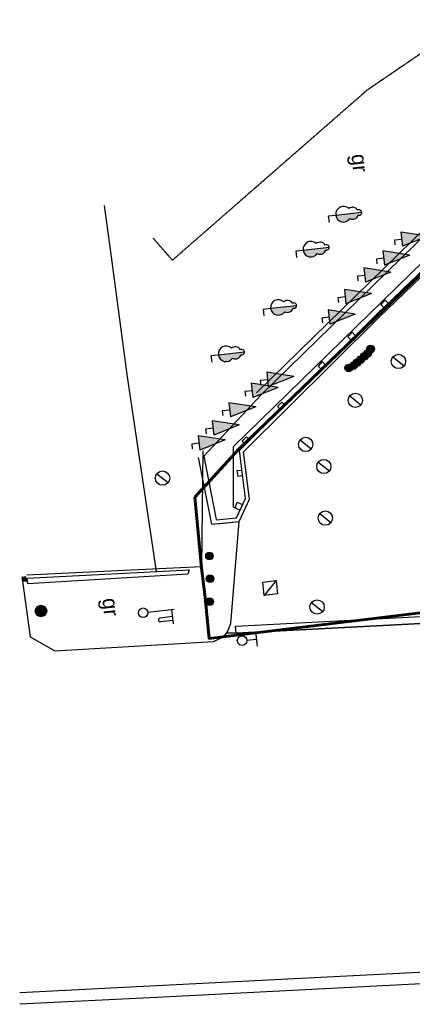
# Model space of a CAD drawing. Header units: feet. Extents: x 1702076 to 1761540, y 4772587 to 4824212.
# Tile 1 of 9: x 1702076 to 1722673, y 4772587 to 4824212. Entities that reach past the tile are written whole.
import ezdxf

# ---------------------------------------------------------------- set-up
doc = ezdxf.new("R2010")
doc.units = ezdxf.units.FT
doc.header["$MEASUREMENT"] = 0
doc.linetypes.add('HIDDEN-2-1', pattern=[3, 2, -1])
for name, color, linetype in [('0001-KOOR', 7, 'Continuous'), ('001-KOOR', 7, 'Continuous'), ('002-BORDUR', 251, 'Continuous'), ('002-SHT', 7, 'HIDDEN-2-1'), ('002-ZB2', 7, 'GEO3'), ('002-ZM', 7, 'FENCE-C-1-4'), ('004-BLANK', 7, 'Continuous'), ('GIDRANT', 7, 'Continuous'), ('kiparis', 7, 'Continuous'), ('Layer1', 7, 'Continuous'), ('s_gidrant', 7, 'Continuous'), ('s_lc', 7, 'Continuous'), ('s_lk', 7, 'Continuous'), ('s_sf', 7, 'Continuous'), ('s_sm', 7, 'Continuous'), ('s_t', 7, 'Continuous'), ('s_tk', 7, 'Continuous')]:
    doc.layers.add(name, color=color, linetype=linetype)
doc.layers.add('001-KR_LINE', color=1, linetype='Continuous', lineweight=60)
doc.layers.add('002-PODPORKA', color=7, linetype='FENCE-1-15', lineweight=30)
doc.styles.add('GR', font='txt', dxfattribs={"height": 0.0008})
doc.linetypes.add('FENCE-1-15', pattern='A,0.75,[130,kai-shp.shx,S=0.5,R=0,X=0,Y=0.5],0.75', length=1.5)
doc.linetypes.add('FENCE-C-1-4', pattern='A,1.5,[133,kai-shp.shx,S=0.5,R=0,X=0,Y=0],-1,1.5', length=4)
doc.linetypes.add('GEO3', pattern='A,2.3,[130,kai-shp.shx,S=0.4,R=0,X=0,Y=0.4],0.4,[130,kai-shp.shx,S=0.4,R=0,X=0,Y=0.4],2.3,-1.5', length=6.5)

# ---------------------------------------------------------------- blocks, each defined once
blk = doc.blocks.new('003_kiparis')
at = {"layer": 'kiparis'}
blk.add_hatch(color=96, dxfattribs=at).paths.add_polyline_path([(-0.0007499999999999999, 0.0007345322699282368), (0.0007500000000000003, 0.0007345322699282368), (0, 0.003499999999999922)])
at = {"layer": 'kiparis', "color": 96, "flags": 128}
for points in [[(0, 0.003499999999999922), (-0.0007499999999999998, 0.0007345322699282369)], [(0, 0.003499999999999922), (0.0007500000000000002, 0.0007345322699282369)], [(-0.0007499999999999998, 0.0007345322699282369), (0.0007500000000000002, 0.0007345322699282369)], [(0.0005324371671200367, -7.830176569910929e-17), (0, -7.830176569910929e-17), (0, 0.0007345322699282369)]]:
    blk.add_lwpolyline(points, dxfattribs=at)
blk = doc.blocks.new('003_three')
at = {"layer": '004-BLANK'}
blk.add_hatch(color=96, dxfattribs=at).paths.add_polyline_path([(0.0005292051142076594, 0.00218704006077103, 0.4615323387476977), (0.0002588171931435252, 0.003111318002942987, 0.5355323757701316), (-3.806441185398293e-17, 0.003499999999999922), (-9.244463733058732e-33, 0.0007571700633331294, 0.6961851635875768)])
at = {"layer": '004-BLANK', "color": 96, "flags": 128}
for points in [[(0, 0.0007571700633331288), (-3.806441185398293e-17, 0.003499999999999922)], [(0.0007031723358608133, -7.817136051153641e-17), (0, -7.794931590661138e-17), (0, 0.0007571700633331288)]]:
    blk.add_lwpolyline(points, dxfattribs=at)
at = {"layer": '004-BLANK', "color": 96}
for centre, radius, start, end in [((-2.465839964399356e-17, 0.002533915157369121), 0.0006327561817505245, 114.1440079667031, 213.2434134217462), ((-5.783342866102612e-20, 0.003219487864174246), 0.0002805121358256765, 337.3180359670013, 202.6819640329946), ((-2.465839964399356e-17, 0.002533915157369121), 0.0006327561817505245, 326.7565865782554, 65.85599203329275), ((-1.126537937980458e-17, 0.001570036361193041), 0.0008128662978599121, 130.6197473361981, 49.38025266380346)]:
    blk.add_arc(centre, radius, start, end, dxfattribs=at)
blk = doc.blocks.new('002_fonarel1')
at = {"layer": '004-BLANK', "flags": 128}
for points in [[(0, 0.0004999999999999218), (0, 0.003274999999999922)], [(0, 0.002999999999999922), (0.001500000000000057, 0.002999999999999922)], [(0.0007500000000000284, 0.002999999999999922), (0.0007500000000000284, 0.001699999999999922)], [(0.001149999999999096, 0.002999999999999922), (0.001149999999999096, 0.001699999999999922)]]:
    blk.add_lwpolyline(points, dxfattribs=at)
at = {"layer": '004-BLANK'}
blk.add_circle((0, -7.817136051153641e-17), 0.0005, dxfattribs=at)
blk.add_arc((0.0009499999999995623, 0.001699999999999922), 0.0002, 180, 0, dxfattribs=at)
blk = doc.blocks.new('004-gidrant')
at = {"layer": 'GIDRANT', "flags": 128}
for points in [[(-0.0007499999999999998, 0.0015), (0.0007500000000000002, 0.0015)], [(1.416374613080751e-19, 0.0005), (1.416374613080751e-19, 0.0015)]]:
    blk.add_lwpolyline(points, dxfattribs=at)
at = {"layer": 'GIDRANT'}
blk.add_circle((0, 0), 0.0005, dxfattribs=at)
blk = doc.blocks.new('lkv')
at = {"layer": 'Layer1', "flags": 128}
blk.add_lwpolyline([(-0.0007, 0.0007), (0.0007, 0.0007), (0.0007, -0.0007), (-0.0007000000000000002, -0.0007000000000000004)], close=True, dxfattribs=at)
blk.add_lwpolyline([(-0.0007, 0.0007), (0.0007, -0.0007)], dxfattribs=at)
blk = doc.blocks.new('lug')
at = {"layer": 'Layer1', "xscale": 2, "yscale": 2, "zscale": 2}
blk.add_blockref('lkv', (0, 0), dxfattribs=at)
blk = doc.blocks.new('lug2')
at = {"layer": 'Layer1', "xscale": 0.5, "yscale": 0.5, "zscale": 0.5}
blk.add_blockref('lug', (0, 0), dxfattribs=at)
blk = doc.blocks.new('002-lukyg')
at = {"layer": 'Layer1'}
blk.add_blockref('lug2', (0, 0), dxfattribs=at)
blk = doc.blocks.new('stgel')
at = {"layer": 'Layer1'}
h = blk.add_hatch(color=256, dxfattribs=at)
edge = h.paths.add_edge_path()
edge.add_arc((0, -7.817136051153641e-17), 0.001, 0, 360)
blk.add_circle((0, -7.817136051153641e-17), 0.001, dxfattribs=at)
blk = doc.blocks.new('002_stolbgel2')
at = {"layer": 'Layer1'}
blk.add_blockref('stgel', (0, -7.817136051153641e-17), dxfattribs=at)
blk = doc.blocks.new('002_luk')
at = {"layer": '004-BLANK', "flags": 128}
blk.add_lwpolyline([(-0.0005303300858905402, -0.0005303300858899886), (0.0005303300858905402, 0.0005303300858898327)], dxfattribs=at)
at = {"layer": '004-BLANK'}
blk.add_circle((0, -7.817136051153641e-17), 0.0007500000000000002, dxfattribs=at)

msp = doc.modelspace()

# ---------------------------------------------------------------- hatches: boundary and pattern name
at = {"layer": '001-KOOR'}
msp.add_hatch(color=256, dxfattribs=at).paths.add_polyline_path([(1702425.493884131, 4794796.929682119), (1702393.894850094, 4795001.073531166), (1702189.751001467, 4794969.474497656), (1702221.350035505, 4794765.330648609)])
h = msp.add_hatch(color=256, dxfattribs=at)
edge = h.paths.add_edge_path()
edge.add_arc((1703192.498942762, 4793208.64326857), 299.9999999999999, 0, 360)

# ---------------------------------------------------------------- linework, layer by layer
at = {"layer": '0001-KOOR', "ltscale": 0.45}
for points in [[(1760836.845962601, 4775532.432187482), (1750058.137936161, 4775228.059135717), (1739321.262745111, 4775013.307260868), (1728548.128039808, 4774536.735567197), (1709245.25325674, 4773547.615298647), (1702075.867471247, 4773188.156703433)], [(1760858.498864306, 4774932.804455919), (1750072.605515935, 4774628.228502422), (1739340.522917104, 4774413.572485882), (1728576.739031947, 4773937.414444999), (1709275.628287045, 4772948.384569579), (1702075.867471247, 4772587.403031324)]]:
    msp.add_lwpolyline(points, dxfattribs=at)
at = {"layer": '001-KOOR'}
for points in [[(1733233.022784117, 4823468.586759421), (1733568.811411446, 4814896.451267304), (1724981.986680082, 4814158.577168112), (1724162.071991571, 4814078.700054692), (1714497.514376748, 4804640.320134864)], [(1712393.880650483, 4797992.03102479), (1713448.543672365, 4798098.793746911), (1713913.269032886, 4799104.407574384), (1713599.155588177, 4801623.970234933), (1720791.218843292, 4808759.079025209), (1724772.283810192, 4812584.236359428), (1727561.656426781, 4812903.887717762), (1734115.110906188, 4813654.888360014)], [(1712415.056707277, 4797782.841866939), (1713589.079185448, 4797901.687253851), (1714129.348557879, 4799070.769892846), (1713820.57934308, 4801547.465486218), (1720938.107958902, 4808608.629882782), (1724866.762054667, 4812383.428876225), (1727585.594542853, 4812694.996607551), (1734139.049022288, 4813445.997249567)], [(1721405.969750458, 4809349.754876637), (1721236.965173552, 4809520.108495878), (1721012.694156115, 4809284.36327256), (1721171.409739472, 4809124.380774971)], [(1719678.672648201, 4807655.343163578), (1719510.422199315, 4807824.936634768), (1719286.151181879, 4807589.19141145), (1719447.776726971, 4807426.275724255)], [(1718124.078417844, 4806113.059875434), (1717952.178714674, 4806286.331730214), (1717727.907697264, 4806050.586506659), (1717893.182497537, 4805883.992436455)], [(1715993.979025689, 4803999.828893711), (1715832.986085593, 4804162.106925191), (1715608.715068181, 4803926.361701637), (1715763.083105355, 4803770.761454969)], [(1714152.101121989, 4802172.536953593), (1713977.058321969, 4802348.976994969), (1713752.787304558, 4802113.231771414), (1713921.205201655, 4801943.46951485)], [(1711430.342375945, 4801257.451400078), (1712135.756169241, 4797754.568489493), (1713589.079185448, 4797901.687253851)], [(1713475.957265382, 4800569.938338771), (1713726.664924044, 4800601.194019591)], [(1713475.957265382, 4800569.938338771), (1713527.237915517, 4800282.375763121), (1713762.751456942, 4800311.737195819)], [(1713296.536002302, 4798656.736984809), (1713634.260413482, 4798500.664052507)], [(1713383.141713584, 4798616.713797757), (1713490.003195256, 4798920.201774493), (1713768.635648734, 4798791.437069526)]]:
    msp.add_lwpolyline(points, dxfattribs=at)
msp.add_lwpolyline([(1702425.493884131, 4794796.929682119), (1702393.894850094, 4795001.073531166), (1702189.751001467, 4794969.474497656), (1702221.350035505, 4794765.330648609)], close=True, dxfattribs=at)
at = {"layer": '001-KOOR', "color": 140}
msp.add_lwpolyline([(1726810.541258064, 4793117.896965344), (1726834.562903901, 4792738.396384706), (1713440.522860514, 4792039.5246577), (1713403.695330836, 4792410.333898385)], close=True, dxfattribs=at)
at = {"layer": '001-KOOR'}
msp.add_circle((1703192.498942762, 4793208.64326857), 299.9999999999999, dxfattribs=at)
at = {"layer": '001-KR_LINE'}
msp.add_lwpolyline([(1711260.331570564, 4799178.722581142), (1713594.200946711, 4801707.481679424), (1724947.382890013, 4812656.314143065), (1737896.410394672, 4814341.190175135), (1738171.169791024, 4814161.7786533), (1746015.038067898, 4809183.2338591), (1755676.950570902, 4803041.585247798), (1755743.767533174, 4800040.036381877), (1755905.926419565, 4797091.617710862), (1712015.284748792, 4791772.464707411), (1711803.572329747, 4793916.246380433), (1711619.84006744, 4795476.081170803)], close=True, dxfattribs=at)
at = {"layer": '002-BORDUR'}
msp.add_lwpolyline([(1702221.350035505, 4794765.330648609), (1702623.504185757, 4791858.093078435), (1703921.69559749, 4791127.102615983), (1712239.422425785, 4791605.553647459), (1712775.581401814, 4791850.039707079), (1712921.440133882, 4792038.691900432), (1713002.958022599, 4792153.661695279), (1713143.845400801, 4792551.275071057), (1713589.079185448, 4797901.687253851)], dxfattribs=at)
msp.add_lwpolyline([(1710960.948764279, 4795375.636861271), (1710889.806538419, 4795143.793306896), (1702495.111813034, 4794638.438691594), (1702472.652894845, 4794926.537697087)], close=True, dxfattribs=at)
at = {"layer": '002-PODPORKA', "ltscale": 0.3}
for points in [[(1733472.250794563, 4823477.957825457), (1733816.983947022, 4814677.483192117), (1725003.842982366, 4813920.161521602), (1724269.099096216, 4813848.581854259), (1714744.586308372, 4804546.969320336), (1711733.499331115, 4801326.36828551), (1712389.249241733, 4798015.415509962)], [(1713296.536002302, 4798656.736984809), (1713285.156769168, 4801827.77422255), (1724674.40734693, 4812933.140591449), (1734022.613237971, 4814004.408980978)]]:
    msp.add_lwpolyline(points, dxfattribs=at)
at = {"layer": '002-SHT', "ltscale": 0.3}
for points in [[(1727427.052061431, 4824030.454920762), (1725435.353024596, 4824212.48498834), (1724005.33780537, 4823041.083784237), (1720292.822606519, 4820509.156699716), (1710087.280345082, 4811600.938519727), (1709082.4061256, 4812752.154858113)], [(1730775.909220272, 4792073.616632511), (1727222.138326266, 4792206.817197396), (1726834.562903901, 4792738.396384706), (1713440.522860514, 4792039.5246577), (1712921.440133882, 4792038.691900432)]]:
    msp.add_lwpolyline(points, dxfattribs=at)
at = {"layer": '002-ZB2', "ltscale": 0.25}
msp.add_lwpolyline([(1713589.079185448, 4797901.687253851), (1714129.348557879, 4799070.769892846), (1713820.57934308, 4801547.465486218), (1720938.107958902, 4808608.629882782), (1724866.762054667, 4812383.428876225), (1727585.594542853, 4812694.996607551), (1734139.049022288, 4813445.997249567), (1736216.331419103, 4813731.965504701), (1737104.146350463, 4813854.18619419), (1747250.78532962, 4811451.643845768)], dxfattribs=at)
at = {"layer": '002-ZB2', "ltscale": 0.75}
msp.add_lwpolyline([(1760836.845962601, 4775532.432187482), (1750058.137936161, 4775228.059135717), (1739321.262745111, 4775013.307260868), (1728548.128039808, 4774536.735567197), (1709245.25325674, 4773547.615298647), (1702075.867471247, 4773188.156703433)], dxfattribs=at)
at = {"layer": '002-ZM', "ltscale": 0.3}
for points in [[(1709252.243416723, 4795272.413340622), (1707735.50644205, 4805490.163460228), (1706890.323766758, 4811772.808372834), (1706528.613001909, 4814461.57657296)], [(1711678.291096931, 4801605.120678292), (1711615.822864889, 4795525.039542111), (1702455.884598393, 4795080.42799639)]]:
    msp.add_lwpolyline(points, dxfattribs=at)

# ---------------------------------------------------------------- block references
at = {"layer": 's_gidrant', "xscale": 500000.0000000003, "yscale": 500000.0000000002, "zscale": 1000, "rotation": 276.4406429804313}
msp.add_blockref('004-gidrant', (1713743.469095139, 4791655.886001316), dxfattribs=at)
at = {"layer": 's_lc', "xscale": 500000.0000000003, "yscale": 500000.0000000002, "zscale": 1000, "rotation": 276.4406429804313}
for p in [(1721945.993312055, 4806294.283424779), (1719687.243602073, 4804254.537144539), (1717081.540434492, 4801943.459280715), (1718031.892681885, 4800784.952134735), (1709569.000466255, 4800175.893024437), (1718110.810345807, 4798080.938515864), (1717678.693498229, 4793418.439405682)]:
    msp.add_blockref('002_luk', p, dxfattribs=at)
at = {"layer": 's_lk', "xscale": 500000.0000000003, "yscale": 500000.0000000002, "zscale": 1000, "rotation": 276.4406429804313}
msp.add_blockref('002-lukyg', (1715213.389433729, 4794416.395289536), dxfattribs=at)
at = {"layer": 's_sf', "xscale": 500000.0000000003, "yscale": 500000.0000000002, "zscale": 1000, "rotation": 276.4406429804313}
msp.add_blockref('002_fonarel1', (1708554.669790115, 4793117.463073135), dxfattribs=at)
at = {"layer": 's_sm', "xscale": 200000, "yscale": 200000, "zscale": 1000, "rotation": 276.4406429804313}
for p in [(1720337.962827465, 4806720.654294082), (1720490.887153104, 4806946.025434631), (1719590.911459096, 4806076.487194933), (1719772.772030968, 4806236.645654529), (1719960.684860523, 4806388.970203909), (1720148.522866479, 4806556.427313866), (1719340.589518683, 4805956.366729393), (1712032.600598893, 4796093.378112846), (1712065.022984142, 4794903.102750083), (1712042.776308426, 4793696.995024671)]:
    msp.add_blockref('002_stolbgel2', p, dxfattribs=at)
at = {"layer": 's_t', "xscale": 500000.0000000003, "yscale": 500000.0000000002, "zscale": 1000, "rotation": 276.4406429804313}
for p in [(1718280.24692544, 4813921.823053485), (1716571.370056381, 4812089.768948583), (1714862.751709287, 4809039.45491483), (1712126.285287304, 4806603.017641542)]:
    msp.add_blockref('003_three', p, dxfattribs=at)
at = {"layer": 's_tk', "xscale": 500000.0000000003, "yscale": 500000.0000000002, "zscale": 1000, "rotation": 276.4406429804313}
for p in [(1721748.655808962, 4812666.464716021), (1720805.536027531, 4811677.529785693), (1719810.444823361, 4810784.369493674), (1718784.795375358, 4809652.877156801), (1717941.975728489, 4808584.894374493), (1714711.330072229, 4805309.226397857), (1713904.783425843, 4804734.727069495), (1712719.373475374, 4803716.025652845), (1711849.711824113, 4802765.47304899), (1711117.249004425, 4801979.54960535)]:
    msp.add_blockref('003_kiparis', p, dxfattribs=at)

# ---------------------------------------------------------------- texts
at = {"layer": '001-KOOR', "char_height": 799.9999999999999, "attachment_point": 1, "rotation": 276.4406429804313, "style": 'GR'}
for insert, width in [((1720266.92924891, 4817217.81299845), 138.327301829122), ((1707201.225926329, 4793935.200967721), 246.8646491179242)]:
    msp.add_mtext('gr', dxfattribs=dict(at, insert=insert, width=width))

doc.saveas('drawing.dxf')
